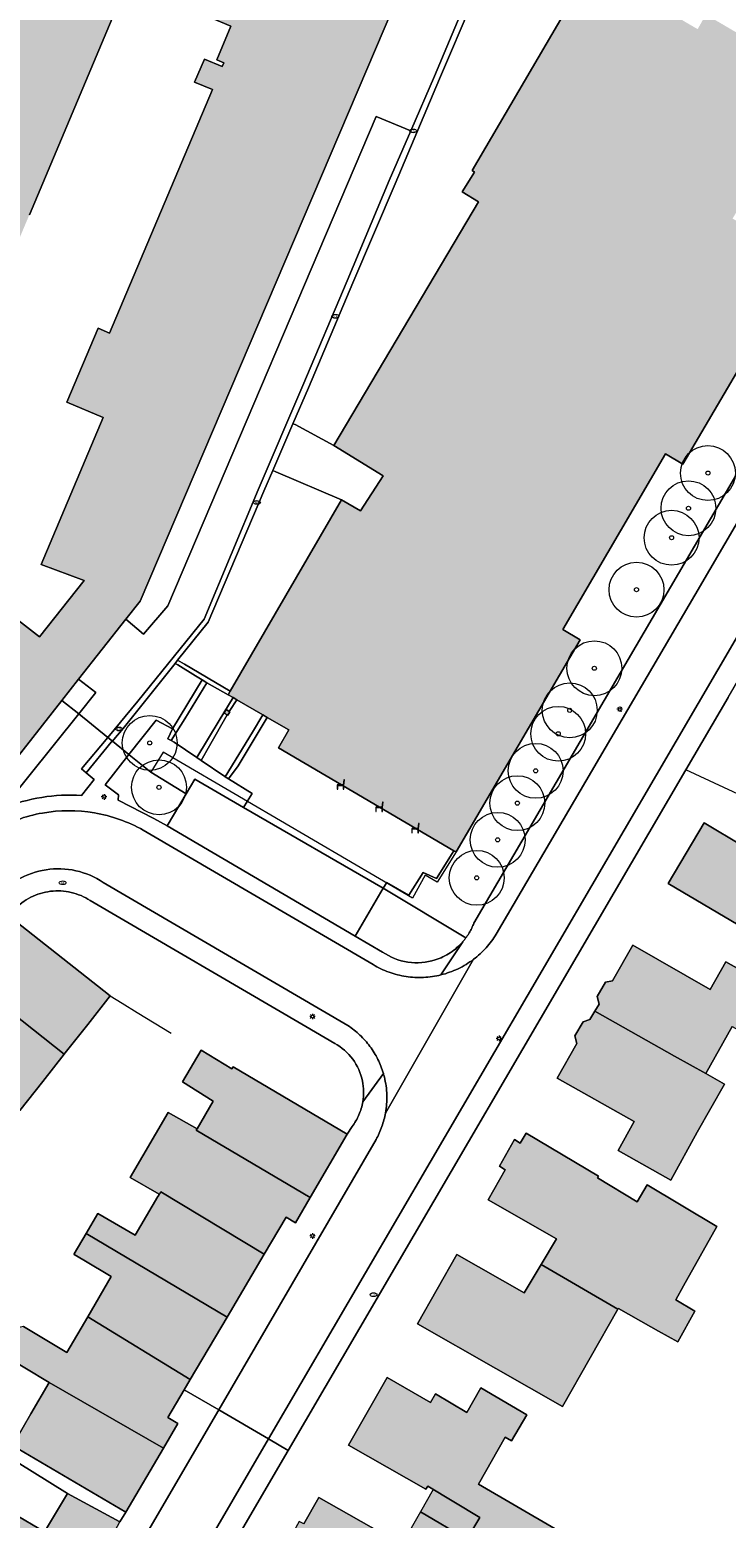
# Model space of a CAD drawing. Header units: metres. Extents: x 187482 to 189800, y 333582 to 335019.
# Tile 62 of 256: x 188172 to 188236, y 333932 to 334068. Entities that reach past the tile are written whole.
import ezdxf
from ezdxf.enums import TextEntityAlignment as Align

# ---------------------------------------------------------------- set-up
doc = ezdxf.new("R2010")
doc.units = ezdxf.units.M
doc.layers.get('0').update_dxf_attribs({"color": 252, "lineweight": 18})
for name, color, linetype, lineweight in [('B-WE-GR-BEPLANTING_CULTUUR_HEESTERS-GV', 252, 'Continuous', 18), ('B-WE-GR-BOOM-S', 252, 'Continuous', 18), ('B-WE-GR-HAAG-G', 252, 'GR-HAAG1-SO', 18), ('B-WE-IE-MEUBILAIR-S', 252, 'Continuous', 18), ('B-WE-IE-MEUBILAIR_WEGMEUBILAIR-S', 252, 'Continuous', 18), ('B-WE-IE-TERREINAFSCHEIDING_KUNSTMATIG_HEKWERK-G', 252, 'IE-TERREINAFSCHEIDING_KUNSTMATIG-SO', 18), ('B-WE-IE-TERREINAFSCHEIDING_KUNSTMATIG_MUUR-G', 252, 'IE-TERREINAFSCHEIDING_KUNSTMATIG-SO', 18), ('B-WE-OG-BEBOUWING-GV', 252, 'Continuous', 18), ('B-WE-OG-BEBOUWING_LUIFEL-GV', 252, 'Continuous', 18), ('B-WE-OG-TERREIN_ERF-GV', 252, 'Continuous', 18), ('B-WE-VH-GESLOTENVERHARDING_ASFALT-GV', 252, 'Continuous', 18), ('B-WE-VH-OPENVERHARDING_BETONSTRAATSTEEN-GV', 252, 'Continuous', 18), ('B-WE-VH-OPENVERHARDING_TEGEL-GV', 252, 'Continuous', 18)]:
    doc.layers.add(name, color=color, linetype=linetype, lineweight=lineweight)
doc.layers.add('B-WE-OG-BEBOUWING-V', color=7, linetype='Continuous', lineweight=18, true_color=0xf0f0f0)
doc.styles.add('NLCS-ISO', font='NLCS-ISO.ttf')
doc.linetypes.add('GR-HAAG1-SO', pattern='A,6,[176,NLCS.SHX,S=0.125,R=0,X=0,Y=0],-2', length=8)
doc.linetypes.add('IE-TERREINAFSCHEIDING_KUNSTMATIG-SO', pattern='A,4,[82,NLCS.SHX,S=0.75,R=90,X=0,Y=0],4,-2', length=10)

# ---------------------------------------------------------------- blocks, each defined once
blk = doc.blocks.new('SIE-MEUBILAIR_PAAL_LICHTMAST-SO')
for points in [[(-0.62, 0), (-1, 0)], [(-0.71, 0.71), (-0.44, 0.44)], [(0, 1), (0, 0.62)], [(0.44, 0.44), (0.71, 0.71)], [(1, 0), (0.62, 0)], [(-0.71, -0.71), (-0.44, -0.44)], [(0, -0.62), (0, -1)], [(0.44, -0.44), (0.71, -0.71)]]:
    blk.add_lwpolyline(points)
blk.add_circle((0, 0), 0.5)
blk = doc.blocks.new('SIE-MEUBILAIR_PUT_BRANDKRAAN-SO')
blk.add_ellipse((0, 0), major_axis=(1.25, 0), ratio=0.54)
at = {"style": 'NLCS-ISO'}
blk.add_text('bk', height=0.75, dxfattribs=at).set_placement((0.03, 0), align=Align.MIDDLE_CENTER)
blk = doc.blocks.new('SIE-MEUBILAIR_PUT_KOLK-SO')
blk.add_ellipse((0, 0), major_axis=(1.25, 0), ratio=0.54)
at = {"style": 'NLCS-ISO'}
blk.add_text('klk', height=0.75, dxfattribs=at).set_placement((0.03, 0), align=Align.MIDDLE_CENTER)
blk = doc.blocks.new('SIE-WEG_ZITBANK-SO')
at = {"color": 0, "linetype": 'ByBlock', "lineweight": 18}
blk.add_lwpolyline([(-0.91, -1.63), (-0.91, -0.2), (1.09, -0.2), (1.09, -1.63), (1.29, -1.63), (1.29, -0.21), (1.54, 1.78), (1.33, 1.78), (1.11, 0), (-1.11, 0), (-1.11, -1.63)], close=True, dxfattribs=at)
blk = doc.blocks.new('SGR-BOOM_GBKN-SO')
at = {"color": 0, "linetype": 'ByBlock', "lineweight": 18}
for radius in [2, 0.15]:
    blk.add_circle((0, 0), radius, dxfattribs=at)

msp = doc.modelspace()

# ---------------------------------------------------------------- hatches: boundary and pattern name
at = {"layer": 'B-WE-OG-BEBOUWING-V'}
h = msp.add_hatch(color=256, dxfattribs=at)
h.dxf.hatch_style = 1
h.paths.add_polyline_path([(188141.615, 334003.567), (188139.528, 334005.074), (188138.075, 334003.062), (188140.162, 334001.555)], flags=16)
h.paths.add_polyline_path([(188167.737, 333997.371), (188175.16, 334006.795), (188176.679, 334008.723), (188180.989, 334014.195), (188182.292, 334015.849), (188209.537, 334079.775), (188209.222, 334079.912), (188201.118, 334083.428), (188200.694, 334082.352), (188188.377, 334087.663), (188188.109, 334087.78), (188178.465, 334092.005), (188178.192, 334092.68), (188177.936, 334093.316), (188174.696, 334091.991), (188174.677, 334092.183), (188174.121, 334091.961), (188174.241, 334091.702), (188172.596, 334091.039), (188172.461, 334091.292), (188171.898, 334091.052), (188171.978, 334090.872), (188168.774, 334089.589), (188168.796, 334089.481), (188169.034, 334088.974), (188169.347, 334088.308), (188159.929, 334065.772), (188153.915, 334068.402), (188135.452, 334041.706), (188135.627, 334041.575), (188149.928, 334030.849), (188161.435, 334047.58), (188169.332, 334044.252), (188172.198, 334051.052), (188180.237, 334070.081), (188183.229, 334071.332), (188190.571, 334068.224), (188189.275, 334065.162), (188189.913, 334064.892), (188189.767, 334064.548), (188188.143, 334065.235), (188187.253, 334063.133), (188188.879, 334062.445), (188179.505, 334040.27), (188178.464, 334040.709), (188175.618, 334033.977), (188178.927, 334032.584), (188173.26, 334019.175), (188177.178, 334017.732), (188173.111, 334012.58), (188170.111, 334014.924), (188162.608, 334020.787), (188163.098, 334021.41), (188160.568, 334023.38), (188157.081, 334026.096), (188153.859, 334021.759), (188147.926, 334012.889), (188155.635, 334006.851), (188159.081, 334004.152)], flags=17)
h.paths.add_polyline_path([(188190.417, 334005.793), (188190.138, 334005.953), (188189.953, 334005.628), (188190.231, 334005.469), (188190.275, 334005.443), (188190.46, 334005.768)], flags=16)
h = msp.add_hatch(color=256, dxfattribs=at)
h.dxf.hatch_style = 1
h.paths.add_polyline_path([(188190.417, 334005.793), (188190.138, 334005.953), (188189.953, 334005.628), (188190.231, 334005.469), (188190.275, 334005.443), (188190.46, 334005.768)], flags=16)
h.paths.add_polyline_path([(188239.694, 334055.391), (188240.224, 334056.385), (188242.171, 334059.71), (188242.296, 334059.924), (188244.12, 334063.039), (188244.214, 334063.2), (188244.01, 334063.32), (188233.854, 334069.285), (188233.101, 334067.954), (188223.412, 334073.619), (188222.832, 334072.628), (188212.55, 334055.062), (188212.762, 334054.936), (188211.647, 334053.129), (188213.134, 334052.212), (188199.953, 334030.029), (188204.427, 334027.269), (188202.372, 334024.076), (188200.643, 334025.082), (188190.49, 334007.637), (188190.302, 334007.314), (188190.762, 334007.047), (188191.094, 334006.854), (188193.458, 334005.48), (188193.863, 334005.245), (188195.833, 334004.1), (188194.897, 334002.473), (188210.893, 333993.105), (188211.088, 333992.991), (188222.397, 334012.318), (188220.8, 334013.252), (188230.171, 334029.262), (188231.766, 334028.326), (188240.707, 334043.559), (188242.684, 334046.927), (188242.262, 334047.176), (188242.207, 334047.208), (188242.059, 334047.296), (188236.288, 334050.7), (188237.199, 334052.251), (188237.644, 334051.994)], flags=17)
h = msp.add_hatch(color=256, dxfattribs=at)
h.dxf.hatch_style = 1
h.paths.add_polyline_path([(188237.257, 333993.524), (188233.698, 333995.639), (188230.421, 333990.126), (188237.455, 333985.945), (188239.437, 333989.335), (188242.982, 333987.302), (188244.632, 333990.189), (188237.717, 333994.298)], flags=17)
h = msp.add_hatch(color=256, dxfattribs=at)
h.dxf.hatch_style = 1
h.paths.add_polyline_path([(188170.356, 333987.148), (188170.087, 333987.36), (188165.91, 333982.049), (188175.38, 333974.567), (188175.469, 333974.679), (188177.508, 333977.266), (188179.57, 333979.881)], flags=17)
h = msp.add_hatch(color=256, dxfattribs=at)
h.dxf.hatch_style = 1
h.paths.add_polyline_path([(188223.737, 333978.469), (188230.99, 333974.389), (188233.834, 333972.789), (188236.251, 333977.091), (188238.006, 333976.103), (188239.02, 333977.903), (188240.93, 333976.827), (188242.296, 333979.253), (188240.386, 333980.329), (188235.682, 333982.973), (188234.247, 333980.447), (188227.18, 333984.482), (188225.341, 333981.26), (188224.69, 333981.115), (188223.95, 333979.805), (188224.135, 333979.131)], flags=17)
h = msp.add_hatch(color=256, dxfattribs=at)
h.dxf.hatch_style = 1
h.paths.add_polyline_path([(188165.91, 333982.049), (188164.301, 333980.003), (188165.094, 333979.383), (188162.696, 333976.331), (188171.331, 333969.434), (188173.42, 333972.083), (188175.38, 333974.567)], flags=17)
h = msp.add_hatch(color=256, dxfattribs=at)
h.dxf.hatch_style = 1
h.paths.add_polyline_path([(188223.737, 333978.469), (188223.29, 333977.727), (188222.658, 333977.524), (188221.911, 333976.225), (188222.099, 333975.546), (188220.313, 333972.37), (188227.33, 333968.424), (188225.857, 333965.777), (188230.644, 333963.096), (188233.072, 333967.442), (188235.539, 333971.832), (188233.834, 333972.789), (188230.99, 333974.389)], flags=17)
h = msp.add_hatch(color=256, dxfattribs=at)
h.dxf.hatch_style = 1
h.paths.add_polyline_path([(188187.479, 333967.771), (188187.408, 333967.651), (188197.781, 333961.493), (188201.167, 333967.282), (188190.755, 333973.403), (188190.659, 333973.237), (188187.86, 333974.918), (188186.141, 333972.056), (188188.945, 333970.292)], flags=17)
h = msp.add_hatch(color=256, dxfattribs=at)
h.dxf.hatch_style = 1
h.paths.add_polyline_path([(188193.597, 333956.334), (188195.594, 333959.717), (188196.444, 333959.206), (188197.781, 333961.493), (188187.408, 333967.651), (188187.479, 333967.771), (188184.856, 333969.251), (188181.392, 333963.341), (188184.01, 333961.807), (188183.893, 333961.606), (188183.923, 333961.587), (188184.184, 333962.035)], flags=17)
h = msp.add_hatch(color=256, dxfattribs=at)
h.dxf.hatch_style = 1
h.paths.add_polyline_path([(188218.844, 333955.409), (188225.836, 333951.335), (188225.876, 333951.404), (188228.83, 333949.72), (188229.533, 333949.319), (188231.291, 333948.341), (188232.845, 333951.135), (188231.12, 333952.172), (188231.826, 333953.441), (188234.847, 333958.871), (188228.515, 333962.665), (188227.59, 333961.121), (188223.972, 333963.301), (188224.06, 333963.448), (188217.47, 333967.361), (188216.938, 333966.465), (188216.423, 333966.774), (188215.047, 333964.345), (188215.553, 333964.024), (188213.995, 333961.28), (188220.235, 333957.737)], flags=17)
h = msp.add_hatch(color=256, dxfattribs=at)
h.dxf.hatch_style = 1
h.paths.add_polyline_path([(188177.359, 333958.213), (188190.213, 333950.601), (188193.597, 333956.334), (188184.184, 333962.035), (188183.923, 333961.587), (188183.893, 333961.606), (188181.834, 333958.069), (188178.42, 333960.043)], flags=17)
h = msp.add_hatch(color=256, dxfattribs=at)
h.dxf.hatch_style = 1
h.paths.add_polyline_path([(188177.511, 333950.637), (188186.859, 333944.92), (188190.213, 333950.601), (188177.359, 333958.213), (188176.283, 333956.357), (188176.265, 333956.326), (188177.171, 333955.789), (188179.652, 333954.318)], flags=17)
h = msp.add_hatch(color=256, dxfattribs=at)
h.dxf.hatch_style = 1
h.paths.add_polyline_path([(188225.836, 333951.335), (188218.844, 333955.409), (188217.287, 333952.804), (188211.167, 333956.296), (188207.58, 333950.009), (188214.717, 333945.937), (188220.782, 333942.476)], flags=17)
h = msp.add_hatch(color=256, dxfattribs=at)
h.dxf.hatch_style = 1
h.paths.add_polyline_path([(188186.859, 333944.92), (188177.511, 333950.637), (188175.615, 333947.388), (188171.665, 333949.741), (188170.846, 333949.58), (188170.029, 333948.117), (188169.578, 333947.311), (188174.009, 333944.637), (188184.406, 333938.678), (188185.717, 333940.918), (188184.817, 333941.46), (188186.313, 333943.995)], flags=17)
h = msp.add_hatch(color=256, dxfattribs=at)
h.dxf.hatch_style = 1
h.paths.add_polyline_path([(188212.074, 333930.382), (188221.16, 333925.045), (188223.614, 333929.279), (188213.119, 333935.382), (188215.545, 333939.674), (188216.145, 333939.322), (188217.539, 333941.697), (188213.339, 333944.163), (188212.056, 333941.93), (188209.213, 333943.606), (188208.748, 333942.817), (188204.808, 333945.095), (188201.292, 333938.94), (188208.327, 333934.922), (188208.498, 333935.21), (188213.241, 333932.358)], flags=17)
h.paths.add_polyline_path([(188212.074, 333930.382), (188207.843, 333932.867), (188206.156, 333929.883), (188210.369, 333927.493)], flags=16)
h.paths.add_polyline_path([(188208.997, 333934.91), (188207.843, 333932.867), (188212.074, 333930.382), (188213.241, 333932.358)], flags=16)
h = msp.add_hatch(color=256, dxfattribs=at)
h.dxf.hatch_style = 1
h.paths.add_polyline_path([(188184.406, 333938.678), (188174.009, 333944.637), (188172.34, 333941.779), (188170.924, 333939.354), (188170.712, 333938.989), (188170.659, 333938.899), (188180.994, 333932.849)], flags=17)
h = msp.add_hatch(color=256, dxfattribs=at)
h.dxf.hatch_style = 1
h.paths.add_polyline_path([(188180.429, 333931.957), (188175.671, 333934.528), (188173.585, 333931.03), (188170.694, 333932.754), (188169.25, 333930.283), (188164.546, 333922.123), (188170.239, 333918.829), (188174.511, 333926.231), (188176.693, 333925.042)], flags=17)
h = msp.add_hatch(color=256, dxfattribs=at)
h.dxf.hatch_style = 1
h.paths.add_polyline_path([(188212.074, 333930.382), (188210.369, 333927.493), (188205.16, 333930.448), (188198.583, 333934.165), (188197.222, 333931.757), (188196.798, 333931.978), (188195.507, 333929.686), (188195.894, 333929.436), (188195.275, 333928.372), (188202.857, 333923.816), (188202.992, 333924.034), (188206.244, 333922.185), (188208.553, 333926.142), (188218.489, 333920.436), (188221.16, 333925.045)], flags=17)
h.paths.add_polyline_path([(188212.074, 333930.382), (188207.843, 333932.867), (188206.156, 333929.883), (188210.369, 333927.493)], flags=16)
h.paths.add_polyline_path([(188208.997, 333934.91), (188207.843, 333932.867), (188212.074, 333930.382), (188213.241, 333932.358)], flags=16)

# ---------------------------------------------------------------- linework, layer by layer
at = {"layer": 'B-WE-GR-BEPLANTING_CULTUUR_HEESTERS-GV', "flags": 128}
for points in [[(188247.604, 334046.115), (188247.136, 334046.383), (188247.222, 334046.578), (188246.548, 334046.971), (188246.176, 334047.189), (188244.597, 334048.116), (188241.668, 334043.009), (188240.707, 334043.559), (188231.766, 334028.326), (188230.171, 334029.262), (188220.8, 334013.252), (188222.397, 334012.318), (188211.088, 333992.991), (188210.893, 333993.105), (188209.301, 333990.571), (188208.09, 333991.115), (188206.773, 333989.045), (188204.775, 333990.193), (188204.437, 333989.678), (188211.985, 333985.167)], [(188212.702, 333986.503), (188247.604, 334046.115)], [(188211.701, 333984.81), (188211.738, 333984.853), (188211.775, 333984.897), (188211.811, 333984.941), (188211.846, 333984.986), (188211.882, 333985.031), (188211.917, 333985.076), (188211.951, 333985.121), (188211.985, 333985.167), (188204.437, 333989.678), (188201.892, 333985.323), (188204.373, 333983.869)]]:
    msp.add_lwpolyline(points, dxfattribs=at)
for points in [[(188181.282, 334001.849), (188183.278, 334000.245), (188186.473, 333998.279), (188187.274, 333999.63), (188191.724, 333997.049), (188192.048, 333997.579), (188192.499, 333998.32), (188190.352, 333999.646), (188190.034, 333999.843), (188190.006, 333999.86), (188187.858, 334001.315), (188187.448, 334001.594), (188185.402, 334002.98), (188185.111, 334003.132), (188184.826, 334003.281), (188185.24, 334004.202), (188183.762, 334005.006), (188181.263, 334001.864)], [(188184.744, 333995.36), (188186.473, 333998.279), (188183.278, 334000.245), (188181.282, 334001.849), (188181.263, 334001.864), (188179.101, 333999.096), (188180.317, 333998.198), (188180.275, 333997.711), (188183.526, 333996.046)]]:
    msp.add_lwpolyline(points, close=True, dxfattribs=at)
at = {"layer": 'B-WE-GR-BEPLANTING_CULTUUR_HEESTERS-GV'}
for points in [[(188212.136, 333985.386, 0.0135293), (188212.277, 333985.612)], [(188212.277, 333985.612, 0.0217772), (188212.51, 333986.048)], [(188212.51, 333986.048, 0.0225923), (188212.702, 333986.503)], [(188210.556, 333983.806, 0.0693718), (188211.701, 333984.81)], [(188211.985, 333985.167, 0.0114187), (188212.136, 333985.386)], [(188204.373, 333983.869, 0.1142528), (188206.694, 333982.954)], [(188206.694, 333982.954, 0.1138102), (188209.181, 333983.151)], [(188209.181, 333983.151, 0.069019), (188210.556, 333983.806)]]:
    msp.add_lwpolyline(points, format="xyb", dxfattribs=at)
at = {"layer": 'B-WE-GR-HAAG-G', "ltscale": 0.2, "flags": 128}
for points in [[(188200.023, 333975.545), (188197.406, 333977.078)], [(188201.167, 333967.282), (188201.6, 333967.967)]]:
    msp.add_lwpolyline(points, dxfattribs=at)
at = {"layer": 'B-WE-GR-HAAG-G', "ltscale": 0.2}
for points in [[(188201.66, 333974.107, 0.1076335), (188200.023, 333975.545)], [(188202.548, 333972.117, 0.1076324), (188201.66, 333974.107)], [(188202.654, 333971.174, 0.046666), (188202.548, 333972.117)], [(188202.584, 333970.229, 0.0465406), (188202.654, 333971.174)], [(188202.231, 333969.038, 0.0289992), (188202.444, 333969.622)], [(188202.444, 333969.622, 0.0299602), (188202.584, 333970.229)], [(188201.6, 333967.967, 0.0302974), (188201.948, 333968.483)], [(188201.948, 333968.483, 0.0308724), (188202.231, 333969.038)]]:
    msp.add_lwpolyline(points, format="xyb", dxfattribs=at)
at = {"layer": 'B-WE-IE-TERREINAFSCHEIDING_KUNSTMATIG_HEKWERK-G', "ltscale": 0.2, "flags": 128}
for points in [[(188211.088, 333992.991), (188209.374, 333990.227), (188208.281, 333990.872), (188207.105, 333988.777), (188192.077, 333997.57), (188184.395, 334002.065), (188183.278, 334000.245), (188181.282, 334001.849), (188175.16, 334006.795)], [(188286.733, 333974.849), (188274.831, 333980.589), (188232.028, 334000.482)]]:
    msp.add_lwpolyline(points, dxfattribs=at)
at = {"layer": 'B-WE-IE-TERREINAFSCHEIDING_KUNSTMATIG_MUUR-G', "ltscale": 0.2, "flags": 128}
msp.add_lwpolyline([(188190.138, 334005.953), (188189.953, 334005.628), (188190.275, 334005.443), (188190.46, 334005.768)], close=True, dxfattribs=at)
msp.add_lwpolyline([(188179.57, 333979.881), (188180.64, 333979.221), (188182.032, 333978.363), (188185.11, 333976.466)], dxfattribs=at)
at = {"layer": 'B-WE-OG-BEBOUWING-GV', "flags": 128}
for points in [[(188167.737, 333997.371), (188175.16, 334006.795), (188176.679, 334008.723), (188180.989, 334014.195), (188182.292, 334015.849), (188209.537, 334079.775), (188209.222, 334079.912), (188201.118, 334083.428), (188200.694, 334082.352), (188188.377, 334087.663), (188188.109, 334087.78), (188178.465, 334092.005), (188178.192, 334092.68), (188177.936, 334093.316), (188174.696, 334091.991), (188174.677, 334092.183), (188174.121, 334091.961), (188174.241, 334091.702), (188172.596, 334091.039), (188172.461, 334091.292), (188171.898, 334091.052)], [(188222.832, 334072.628), (188212.55, 334055.062), (188212.762, 334054.936), (188211.647, 334053.129), (188213.134, 334052.212), (188199.953, 334030.029), (188204.427, 334027.269), (188202.372, 334024.076), (188200.643, 334025.082), (188190.49, 334007.637), (188190.302, 334007.314), (188190.762, 334007.047), (188191.094, 334006.854), (188193.458, 334005.48), (188193.863, 334005.245), (188195.833, 334004.1), (188194.897, 334002.473), (188210.893, 333993.105), (188211.088, 333992.991), (188222.397, 334012.318), (188220.8, 334013.252), (188230.171, 334029.262), (188231.766, 334028.326), (188240.707, 334043.559)], [(188172.198, 334051.052), (188180.237, 334070.081), (188183.229, 334071.332), (188190.571, 334068.224), (188189.275, 334065.162), (188189.913, 334064.892), (188189.767, 334064.548), (188188.143, 334065.235), (188187.253, 334063.133), (188188.879, 334062.445), (188179.505, 334040.27), (188178.464, 334040.709), (188175.618, 334033.977), (188178.927, 334032.584), (188173.26, 334019.175), (188177.178, 334017.732), (188173.111, 334012.58), (188170.111, 334014.924)]]:
    msp.add_lwpolyline(points, dxfattribs=at)
for points in [[(188190.417, 334005.793), (188190.138, 334005.953), (188189.953, 334005.628), (188190.231, 334005.469), (188190.275, 334005.443), (188190.46, 334005.768)], [(188237.257, 333993.524), (188233.698, 333995.639), (188230.421, 333990.126), (188237.455, 333985.945), (188239.437, 333989.335), (188242.982, 333987.302), (188244.632, 333990.189), (188237.717, 333994.298)], [(188170.356, 333987.148), (188170.087, 333987.36), (188165.91, 333982.049), (188175.38, 333974.567), (188175.469, 333974.679), (188177.508, 333977.266), (188179.57, 333979.881)], [(188223.737, 333978.469), (188230.99, 333974.389), (188233.834, 333972.789), (188236.251, 333977.091), (188238.006, 333976.103), (188239.02, 333977.903), (188240.93, 333976.827), (188242.296, 333979.253), (188240.386, 333980.329), (188235.682, 333982.973), (188234.247, 333980.447), (188227.18, 333984.482), (188225.341, 333981.26), (188224.69, 333981.115), (188223.95, 333979.805), (188224.135, 333979.131)], [(188165.91, 333982.049), (188164.301, 333980.003), (188165.094, 333979.383), (188162.696, 333976.331), (188171.331, 333969.434), (188173.42, 333972.083), (188175.38, 333974.567)], [(188223.737, 333978.469), (188223.29, 333977.727), (188222.658, 333977.524), (188221.911, 333976.225), (188222.099, 333975.546), (188220.313, 333972.37), (188227.33, 333968.424), (188225.857, 333965.777), (188230.644, 333963.096), (188233.072, 333967.442), (188235.539, 333971.832), (188233.834, 333972.789), (188230.99, 333974.389)], [(188187.479, 333967.771), (188187.408, 333967.651), (188197.781, 333961.493), (188201.167, 333967.282), (188190.755, 333973.403), (188190.659, 333973.237), (188187.86, 333974.918), (188186.141, 333972.056), (188188.945, 333970.292)], [(188193.597, 333956.334), (188195.594, 333959.717), (188196.444, 333959.206), (188197.781, 333961.493), (188187.408, 333967.651), (188187.479, 333967.771), (188184.856, 333969.251), (188181.392, 333963.341), (188184.01, 333961.807), (188183.893, 333961.606), (188183.923, 333961.587), (188184.184, 333962.035)], [(188218.844, 333955.409), (188225.836, 333951.335), (188225.876, 333951.404), (188228.83, 333949.72), (188229.533, 333949.319), (188231.291, 333948.341), (188232.845, 333951.135), (188231.12, 333952.172), (188231.826, 333953.441), (188234.847, 333958.871), (188228.515, 333962.665), (188227.59, 333961.121), (188223.972, 333963.301), (188224.06, 333963.448), (188217.47, 333967.361), (188216.938, 333966.465), (188216.423, 333966.774), (188215.047, 333964.345), (188215.553, 333964.024), (188213.995, 333961.28), (188220.235, 333957.737)], [(188177.359, 333958.213), (188190.213, 333950.601), (188193.597, 333956.334), (188184.184, 333962.035), (188183.923, 333961.587), (188183.893, 333961.606), (188181.834, 333958.069), (188178.42, 333960.043)], [(188177.511, 333950.637), (188186.859, 333944.92), (188190.213, 333950.601), (188177.359, 333958.213), (188176.283, 333956.357), (188176.265, 333956.326), (188177.171, 333955.789), (188179.652, 333954.318)], [(188225.836, 333951.335), (188218.844, 333955.409), (188217.287, 333952.804), (188211.167, 333956.296), (188207.58, 333950.009), (188214.717, 333945.937), (188220.782, 333942.476)], [(188186.859, 333944.92), (188177.511, 333950.637), (188175.615, 333947.388), (188171.665, 333949.741), (188170.846, 333949.58), (188170.029, 333948.117), (188169.578, 333947.311), (188174.009, 333944.637), (188184.406, 333938.678), (188185.717, 333940.918), (188184.817, 333941.46), (188186.313, 333943.995)], [(188212.074, 333930.382), (188221.16, 333925.045), (188223.614, 333929.279), (188213.119, 333935.382), (188215.545, 333939.674), (188216.145, 333939.322), (188217.539, 333941.697), (188213.339, 333944.163), (188212.056, 333941.93), (188209.213, 333943.606), (188208.748, 333942.817), (188204.808, 333945.095), (188201.292, 333938.94), (188208.327, 333934.922), (188208.498, 333935.21), (188213.241, 333932.358)], [(188184.406, 333938.678), (188174.009, 333944.637), (188172.34, 333941.779), (188170.924, 333939.354), (188170.712, 333938.989), (188170.659, 333938.899), (188180.994, 333932.849)], [(188180.429, 333931.957), (188175.671, 333934.528), (188173.585, 333931.03), (188170.694, 333932.754), (188169.25, 333930.283), (188164.546, 333922.123), (188170.239, 333918.829), (188174.511, 333926.231), (188176.693, 333925.042)], [(188212.074, 333930.382), (188210.369, 333927.493), (188205.16, 333930.448), (188198.583, 333934.165), (188197.222, 333931.757), (188196.798, 333931.978), (188195.507, 333929.686), (188195.894, 333929.436), (188195.275, 333928.372), (188202.857, 333923.816), (188202.992, 333924.034), (188206.244, 333922.185), (188208.553, 333926.142), (188218.489, 333920.436), (188221.16, 333925.045)]]:
    msp.add_lwpolyline(points, close=True, dxfattribs=at)
at = {"layer": 'B-WE-OG-BEBOUWING_LUIFEL-GV', "flags": 128}
for points in [[(188208.997, 333934.91), (188207.843, 333932.867), (188212.074, 333930.382), (188213.241, 333932.358)], [(188212.074, 333930.382), (188207.843, 333932.867), (188206.156, 333929.883), (188210.369, 333927.493)]]:
    msp.add_lwpolyline(points, close=True, dxfattribs=at)
at = {"layer": 'B-WE-OG-TERREIN_ERF-GV', "flags": 128}
for points in [[(188170.111, 334014.924), (188173.111, 334012.58), (188177.178, 334017.732), (188173.26, 334019.175), (188178.927, 334032.584), (188175.618, 334033.977), (188178.464, 334040.709), (188179.505, 334040.27), (188188.879, 334062.445), (188187.253, 334063.133), (188188.143, 334065.235), (188189.767, 334064.548), (188189.913, 334064.892), (188189.275, 334065.162), (188190.571, 334068.224), (188183.229, 334071.332), (188180.237, 334070.081), (188172.198, 334051.052)], [(188235.876, 334007.066), (188232.028, 334000.482), (188195.783, 333938.46), (188185.812, 333921.397)], [(188200.023, 333975.545), (188197.406, 333977.078), (188177.736, 333988.563)], [(188170.356, 333987.148), (188179.57, 333979.881), (188177.508, 333977.266), (188175.469, 333974.679), (188175.38, 333974.567), (188173.42, 333972.083), (188171.331, 333969.434)], [(188236.251, 333977.091), (188233.834, 333972.789), (188235.539, 333971.832), (188233.072, 333967.442), (188230.644, 333963.096), (188225.857, 333965.777), (188227.33, 333968.424), (188220.313, 333972.37), (188222.099, 333975.546), (188221.911, 333976.225), (188222.658, 333977.524), (188223.29, 333977.727), (188223.737, 333978.469), (188224.135, 333979.131), (188223.95, 333979.805), (188224.69, 333981.115), (188225.341, 333981.26), (188227.18, 333984.482), (188234.247, 333980.447), (188235.682, 333982.973), (188240.386, 333980.329)], [(188171.665, 333949.741), (188175.615, 333947.388), (188177.511, 333950.637), (188179.652, 333954.318), (188177.171, 333955.789), (188176.265, 333956.326), (188176.283, 333956.357), (188177.359, 333958.213), (188178.42, 333960.043), (188181.834, 333958.069), (188183.893, 333961.606), (188184.01, 333961.807), (188181.392, 333963.341), (188184.856, 333969.251), (188187.479, 333967.771), (188188.945, 333970.292), (188186.141, 333972.056), (188187.86, 333974.918), (188190.659, 333973.237), (188190.755, 333973.403), (188201.167, 333967.282), (188201.6, 333967.967)], [(188170.924, 333939.354), (188172.34, 333941.779), (188174.009, 333944.637), (188169.578, 333947.311)], [(188212.074, 333930.382), (188213.241, 333932.358), (188208.498, 333935.21), (188208.327, 333934.922), (188201.292, 333938.94), (188204.808, 333945.095), (188208.748, 333942.817), (188209.213, 333943.606), (188212.056, 333941.93), (188213.339, 333944.163), (188217.539, 333941.697), (188216.145, 333939.322), (188215.545, 333939.674), (188213.119, 333935.382), (188223.614, 333929.279)], [(188197.222, 333931.757), (188198.583, 333934.165), (188205.16, 333930.448)]]:
    msp.add_lwpolyline(points, dxfattribs=at)
for points in [[(188244.632, 333990.189), (188242.982, 333987.302), (188239.437, 333989.335), (188237.455, 333985.945), (188230.421, 333990.126), (188233.698, 333995.639), (188237.257, 333993.524), (188237.717, 333994.298)], [(188220.782, 333942.476), (188214.717, 333945.937), (188207.58, 333950.009), (188211.167, 333956.296), (188217.287, 333952.804), (188218.844, 333955.409), (188220.235, 333957.737), (188213.995, 333961.28), (188215.553, 333964.024), (188215.047, 333964.345), (188216.423, 333966.774), (188216.938, 333966.465), (188217.47, 333967.361), (188224.06, 333963.448), (188223.972, 333963.301), (188227.59, 333961.121), (188228.515, 333962.665), (188234.847, 333958.871), (188231.826, 333953.441), (188231.12, 333952.172), (188232.845, 333951.135), (188231.291, 333948.341), (188229.533, 333949.319), (188228.83, 333949.72), (188225.876, 333951.404), (188225.836, 333951.335)], [(188180.429, 333931.957), (188180.994, 333932.849), (188170.659, 333938.899), (188170.712, 333938.989), (188166.727, 333941.484), (188163.848, 333943.286), (188165.533, 333945.613), (188167.477, 333948.299), (188166.54, 333948.923), (188163.648, 333944.78), (188162.377, 333944.077), (188157.603, 333946.959), (188156.858, 333945.811), (188157.085, 333945.683), (188159.456, 333944.345), (188165.331, 333940.89), (188167.443, 333939.606), (188169.428, 333938.399), (188175.671, 333934.528)], [(188175.671, 333934.528), (188169.428, 333938.399), (188167.302, 333934.709), (188165.884, 333932.248), (188169.25, 333930.283), (188170.694, 333932.754), (188173.585, 333931.03)]]:
    msp.add_lwpolyline(points, close=True, dxfattribs=at)
at = {"layer": 'B-WE-OG-TERREIN_ERF-GV'}
for points in [[(188172.324, 333988.854, 0.0876727), (188170.819, 333987.724)], [(188174.125, 333989.401, 0.0870682), (188172.324, 333988.854)], [(188176.004, 333989.3, 0.0878164), (188174.125, 333989.401)], [(188177.736, 333988.563, 0.0871297), (188176.004, 333989.3)], [(188201.66, 333974.107, 0.1076335), (188200.023, 333975.545)], [(188202.548, 333972.117, 0.1076324), (188201.66, 333974.107)], [(188202.654, 333971.174, 0.046666), (188202.548, 333972.117)], [(188202.584, 333970.229, 0.0465406), (188202.654, 333971.174)], [(188202.231, 333969.038, 0.0289992), (188202.444, 333969.622)], [(188202.444, 333969.622, 0.0299602), (188202.584, 333970.229)], [(188201.6, 333967.967, 0.0302974), (188201.948, 333968.483)], [(188201.948, 333968.483, 0.0308724), (188202.231, 333969.038)]]:
    msp.add_lwpolyline(points, format="xyb", dxfattribs=at)
at = {"layer": 'B-WE-VH-GESLOTENVERHARDING_ASFALT-GV', "flags": 128}
for points in [[(188262.03, 334055.908), (188257.438, 334058.483), (188232.84, 334016.381), (188214.737, 333985.502)], [(188203.796, 333966.789), (188189.45, 333942.161), (188194.001, 333939.502), (188229.342, 334000), (188249.931, 334035.214), (188262.03, 334055.908)], [(188203.527, 333982.721), (188182.569, 333994.971)], [(188178.93, 333990.204), (188201.231, 333977.17)], [(188204.652, 333969.2), (188212.673, 333983.205)], [(188212.673, 333983.205), (188204.652, 333969.2)], [(188204.461, 333972.8), (188204.484, 333972.72), (188204.506, 333972.641), (188204.527, 333972.562), (188204.547, 333972.482)], [(188146.484, 333843.075), (188179.688, 333913.986), (188181.918, 333918.495), (188184.313, 333922.919), (188194.001, 333939.502), (188189.45, 333942.161), (188174.196, 333915.975)]]:
    msp.add_lwpolyline(points, dxfattribs=at)
at = {"layer": 'B-WE-VH-GESLOTENVERHARDING_ASFALT-GV'}
for points in [[(188173.391, 333996.535, 0.0860318), (188168.948, 333994.927)], [(188178.116, 333996.55, 0.0861374), (188173.391, 333996.535)], [(188182.569, 333994.971, 0.0864927), (188178.116, 333996.55)], [(188171.148, 333990.465, -0.0939533), (188173.713, 333991.37)], [(188173.713, 333991.37, -0.0930774), (188176.431, 333991.279)], [(188176.431, 333991.279, -0.0933491), (188178.93, 333990.204)], [(188213.815, 333984.255, -0.0218573), (188213.269, 333983.703)], [(188214.306, 333984.857, -0.0227313), (188213.815, 333984.255)], [(188214.737, 333985.502, -0.0239554), (188214.306, 333984.857)], [(188212.673, 333983.205, -0.0244993), (188211.99, 333982.74)], [(188213.269, 333983.703, -0.0237393), (188212.673, 333983.205)], [(188204.973, 333982.032, -0.0491465), (188203.527, 333982.721)], [(188206.525, 333981.639, -0.0484794), (188204.973, 333982.032)], [(188208.124, 333981.557, -0.0488125), (188206.525, 333981.639)], [(188209.708, 333981.788, -0.0499169), (188208.124, 333981.557)], [(188210.499, 333982.027, -0.024461), (188209.708, 333981.788)], [(188211.263, 333982.346, -0.0249002), (188210.499, 333982.027)], [(188211.99, 333982.74, -0.0243242), (188211.263, 333982.346)], [(188201.231, 333977.17, -0.0441939), (188202.317, 333976.31)], [(188202.317, 333976.31, -0.0439899), (188203.235, 333975.272)], [(188203.235, 333975.272, -0.0446815), (188203.958, 333974.09)], [(188203.958, 333974.09, -0.0441269), (188204.461, 333972.8)], [(188204.547, 333972.482, -0.0525772), (188204.773, 333970.846)], [(188204.773, 333970.846, -0.0528378), (188204.652, 333969.2)], [(188204.323, 333967.959, -0.0196504), (188204.083, 333967.363)], [(188204.513, 333968.573, -0.0196758), (188204.323, 333967.959)], [(188204.652, 333969.2, -0.0207734), (188204.513, 333968.573)], [(188204.083, 333967.363, -0.0222997), (188203.796, 333966.789)]]:
    msp.add_lwpolyline(points, format="xyb", dxfattribs=at)
at = {"layer": 'B-WE-VH-OPENVERHARDING_BETONSTRAATSTEEN-GV', "flags": 128}
for points in [[(188212.095, 334070.78), (188209.106, 334063.658), (188206.951, 334058.705), (188204.979, 334054.173), (188201.145, 334045.017), (188197.107, 334035.481), (188193.048, 334025.996), (188188.113, 334014.203), (188182.082, 334006.73), (188179.341, 334003.418), (188179.757, 334003.081), (188179.894, 334003.232), (188180.753, 334004.226), (188185.471, 334010.151), (188185.706, 334010.447), (188188.476, 334013.926), (188193.56, 334025.85), (188194.383, 334027.752), (188196.219, 334031.997), (188197.641, 334035.284), (188201.689, 334044.843), (188205.523, 334053.864), (188209.561, 334063.441), (188212.645, 334070.587)], [(188176.692, 334005.557), (188169.817, 333996.984)], [(188176.956, 333998.146), (188178.107, 333999.574), (188177.378, 334000.187), (188176.941, 334000.564), (188179.341, 334003.418), (188176.692, 334005.557)]]:
    msp.add_lwpolyline(points, dxfattribs=at)
for points in [[(188176.692, 334005.557), (188179.341, 334003.418), (188182.082, 334006.73), (188188.113, 334014.203), (188193.048, 334025.996), (188197.107, 334035.481), (188201.145, 334045.017), (188204.979, 334054.173), (188206.951, 334058.705), (188203.811, 334059.99), (188184.823, 334015.419), (188182.608, 334012.824), (188180.989, 334014.195), (188176.679, 334008.723), (188178.258, 334007.503)], [(188199.953, 334030.029), (188196.415, 334031.921), (188196.219, 334031.997), (188194.383, 334027.752), (188194.649, 334027.618), (188200.643, 334025.082), (188202.372, 334024.076), (188204.427, 334027.269)], [(188185.706, 334010.447), (188185.471, 334010.151), (188185.711, 334010.026), (188187.33, 334009.04), (188187.94, 334008.665), (188188.358, 334008.408), (188190.302, 334007.314), (188190.49, 334007.637), (188186.33, 334010.107)], [(188185.24, 334004.202), (188184.826, 334003.281), (188185.111, 334003.132), (188186.364, 334005.104), (188188.358, 334008.408), (188187.94, 334008.665)], [(188190.231, 334005.469), (188189.953, 334005.628), (188190.138, 334005.953), (188190.417, 334005.793), (188190.473, 334005.89), (188191.094, 334006.854), (188190.762, 334007.047), (188189.482, 334004.979), (188187.448, 334001.594), (188187.858, 334001.315), (188188.615, 334002.66)], [(188193.863, 334005.245), (188193.458, 334005.48), (188192.53, 334003.905), (188190.034, 333999.843), (188190.352, 333999.646), (188191.218, 334000.824)], [(188179.341, 334003.418), (188176.941, 334000.564), (188177.378, 334000.187), (188179.66, 334002.976), (188179.757, 334003.081)], [(188186.473, 333998.279), (188184.744, 333995.36), (188201.892, 333985.323), (188204.437, 333989.678), (188191.724, 333997.049), (188187.274, 333999.63)]]:
    msp.add_lwpolyline(points, close=True, dxfattribs=at)
at = {"layer": 'B-WE-VH-OPENVERHARDING_BETONSTRAATSTEEN-GV'}
msp.add_lwpolyline([(188169.817, 333996.984, -0.1113481), (188176.956, 333998.146)], format="xyb", dxfattribs=at)
at = {"layer": 'B-WE-VH-OPENVERHARDING_TEGEL-GV', "flags": 128}
for points in [[(188210.903, 334079.169), (188209.537, 334079.775), (188182.292, 334015.849), (188180.989, 334014.195), (188182.608, 334012.824), (188184.823, 334015.419), (188203.811, 334059.99), (188206.951, 334058.705), (188209.106, 334063.658), (188212.095, 334070.78), (188214.517, 334076.36), (188210.64, 334078.067), (188210.989, 334079.131)], [(188215.086, 334076.11), (188212.645, 334070.587), (188209.561, 334063.441), (188205.523, 334053.864), (188201.689, 334044.843), (188197.641, 334035.284), (188196.219, 334031.997), (188196.415, 334031.921), (188199.953, 334030.029), (188213.134, 334052.212), (188211.647, 334053.129), (188212.762, 334054.936), (188212.55, 334055.062), (188222.832, 334072.628), (188223.412, 334073.619), (188220.702, 334074.821), (188220.255, 334073.835)], [(188194.001, 333939.502), (188195.783, 333938.46), (188232.028, 334000.482), (188235.876, 334007.066), (188245.926, 334024.371), (188247.046, 334026.003), (188246.91, 334026.076), (188251.694, 334034.361), (188249.931, 334035.214), (188229.342, 334000)], [(188194.383, 334027.752), (188193.56, 334025.85), (188188.476, 334013.926), (188185.706, 334010.447), (188186.33, 334010.107), (188190.49, 334007.637), (188200.643, 334025.082), (188194.649, 334027.618)], [(188185.471, 334010.151), (188180.753, 334004.226), (188179.894, 334003.232), (188179.757, 334003.081), (188181.263, 334001.864), (188183.762, 334005.006), (188185.24, 334004.202), (188187.94, 334008.665), (188187.33, 334009.04), (188185.711, 334010.026)], [(188176.679, 334008.723), (188175.16, 334006.795), (188176.692, 334005.557), (188178.258, 334007.503)], [(188190.762, 334007.047), (188190.302, 334007.314), (188188.358, 334008.408), (188186.364, 334005.104), (188185.111, 334003.132), (188185.402, 334002.98), (188187.448, 334001.594), (188189.482, 334004.979)], [(188193.458, 334005.48), (188191.094, 334006.854), (188190.473, 334005.89), (188190.417, 334005.793), (188190.46, 334005.768), (188190.275, 334005.443), (188190.231, 334005.469), (188188.615, 334002.66), (188187.858, 334001.315), (188190.006, 333999.86), (188190.034, 333999.843), (188192.53, 334003.905)], [(188192.499, 333998.32), (188192.048, 333997.579), (188191.724, 333997.049), (188204.437, 333989.678), (188204.775, 333990.193), (188206.773, 333989.045), (188208.09, 333991.115), (188209.301, 333990.571), (188210.893, 333993.105), (188194.897, 334002.473), (188195.833, 334004.1), (188193.863, 334005.245), (188191.218, 334000.824), (188190.352, 333999.646)]]:
    msp.add_lwpolyline(points, close=True, dxfattribs=at)
for points in [[(188214.737, 333985.502), (188232.84, 334016.381), (188257.438, 334058.483), (188259.635, 334062.244), (188257.447, 334063.133), (188247.604, 334046.115), (188212.702, 333986.503)], [(188169.817, 333996.984), (188176.692, 334005.557), (188175.16, 334006.795), (188167.737, 333997.371), (188162.585, 333990.831), (188142.189, 333964.937), (188137.079, 333958.442), (188136.547, 333958.89)], [(188204.373, 333983.869), (188201.892, 333985.323), (188184.744, 333995.36), (188183.526, 333996.046), (188180.275, 333997.711), (188180.317, 333998.198), (188179.101, 333999.096), (188181.263, 334001.864), (188179.757, 334003.081), (188179.66, 334002.976), (188177.378, 334000.187), (188178.107, 333999.574), (188176.956, 333998.146)], [(188182.569, 333994.971), (188203.527, 333982.721)], [(188201.231, 333977.17), (188178.93, 333990.204)], [(188177.736, 333988.563), (188197.406, 333977.078), (188200.023, 333975.545)], [(188211.985, 333985.167), (188211.951, 333985.121), (188211.917, 333985.076), (188211.882, 333985.031), (188211.846, 333984.986), (188211.811, 333984.941), (188211.775, 333984.897), (188211.738, 333984.853), (188211.701, 333984.81), (188209.708, 333981.788)], [(188209.708, 333981.788), (188211.701, 333984.81)], [(188202.584, 333970.229), (188204.461, 333972.8)], [(188204.547, 333972.482), (188204.527, 333972.562), (188204.506, 333972.641), (188204.484, 333972.72), (188204.461, 333972.8), (188202.584, 333970.229)], [(188201.6, 333967.967), (188201.167, 333967.282), (188197.781, 333961.493), (188196.444, 333959.206), (188195.594, 333959.717), (188193.597, 333956.334), (188190.213, 333950.601), (188186.859, 333944.92), (188186.313, 333943.995), (188189.45, 333942.161), (188203.796, 333966.789)], [(188174.196, 333915.975), (188189.45, 333942.161), (188186.313, 333943.995), (188184.817, 333941.46), (188185.717, 333940.918), (188184.406, 333938.678), (188180.994, 333932.849), (188180.429, 333931.957)], [(188185.812, 333921.397), (188195.783, 333938.46), (188194.001, 333939.502), (188184.313, 333922.919)]]:
    msp.add_lwpolyline(points, dxfattribs=at)
at = {"layer": 'B-WE-VH-OPENVERHARDING_TEGEL-GV'}
for points in [[(188176.956, 333998.146, 0.1113481), (188169.817, 333996.984)], [(188168.948, 333994.927, -0.0860318), (188173.391, 333996.535)], [(188173.391, 333996.535, -0.0861374), (188178.116, 333996.55)], [(188178.116, 333996.55, -0.0864927), (188182.569, 333994.971)], [(188173.713, 333991.37, 0.0939533), (188171.148, 333990.465)], [(188176.431, 333991.279, 0.0930774), (188173.713, 333991.37)], [(188178.93, 333990.204, 0.0933491), (188176.431, 333991.279)], [(188170.819, 333987.724, -0.0876727), (188172.324, 333988.854)], [(188172.324, 333988.854, -0.0870682), (188174.125, 333989.401)], [(188174.125, 333989.401, -0.0878164), (188176.004, 333989.3)], [(188176.004, 333989.3, -0.0871297), (188177.736, 333988.563)], [(188212.277, 333985.612, -0.0135293), (188212.136, 333985.386)], [(188212.51, 333986.048, -0.0217772), (188212.277, 333985.612)], [(188212.702, 333986.503, -0.0225923), (188212.51, 333986.048)], [(188211.701, 333984.81, -0.0693718), (188210.556, 333983.806)], [(188212.136, 333985.386, -0.0114187), (188211.985, 333985.167)], [(188213.269, 333983.703, 0.0218573), (188213.815, 333984.255)], [(188213.815, 333984.255, 0.0227313), (188214.306, 333984.857)], [(188214.306, 333984.857, 0.0239554), (188214.737, 333985.502)], [(188206.694, 333982.954, -0.1142528), (188204.373, 333983.869)], [(188209.181, 333983.151, -0.1138102), (188206.694, 333982.954)], [(188210.556, 333983.806, -0.069019), (188209.181, 333983.151)], [(188211.99, 333982.74, 0.0244993), (188212.673, 333983.205)], [(188212.673, 333983.205, 0.0237393), (188213.269, 333983.703)], [(188203.527, 333982.721, 0.0491465), (188204.973, 333982.032)], [(188204.973, 333982.032, 0.0484794), (188206.525, 333981.639)], [(188206.525, 333981.639, 0.0488125), (188208.124, 333981.557)], [(188208.124, 333981.557, 0.0499169), (188209.708, 333981.788)], [(188209.708, 333981.788, 0.024461), (188210.499, 333982.027)], [(188210.499, 333982.027, 0.0249002), (188211.263, 333982.346)], [(188211.263, 333982.346, 0.0243242), (188211.99, 333982.74)], [(188202.317, 333976.31, 0.0441939), (188201.231, 333977.17)], [(188203.235, 333975.272, 0.0439899), (188202.317, 333976.31)], [(188200.023, 333975.545, -0.1076335), (188201.66, 333974.107)], [(188203.958, 333974.09, 0.0446815), (188203.235, 333975.272)], [(188201.66, 333974.107, -0.1076324), (188202.548, 333972.117)], [(188204.461, 333972.8, 0.0441269), (188203.958, 333974.09)], [(188202.548, 333972.117, -0.046666), (188202.654, 333971.174)], [(188204.773, 333970.846, 0.0525772), (188204.547, 333972.482)], [(188202.654, 333971.174, -0.0465406), (188202.584, 333970.229)], [(188204.652, 333969.2, 0.0528378), (188204.773, 333970.846)], [(188202.444, 333969.622, -0.0289992), (188202.231, 333969.038)], [(188202.584, 333970.229, -0.0299602), (188202.444, 333969.622)], [(188201.948, 333968.483, -0.0302974), (188201.6, 333967.967)], [(188202.231, 333969.038, -0.0308724), (188201.948, 333968.483)], [(188204.083, 333967.363, 0.0196504), (188204.323, 333967.959)], [(188204.323, 333967.959, 0.0196758), (188204.513, 333968.573)], [(188204.513, 333968.573, 0.0207734), (188204.652, 333969.2)], [(188203.796, 333966.789, 0.0222997), (188204.083, 333967.363)]]:
    msp.add_lwpolyline(points, format="xyb", dxfattribs=at)

# ---------------------------------------------------------------- block references
at = {"layer": 'B-WE-GR-BOOM-S', "xscale": 1.25, "yscale": 1.25, "zscale": 1.25}
for p in [(188234.037, 334027.509), (188232.264, 334024.305), (188230.725, 334021.614), (188227.526, 334016.883), (188223.686, 334009.726), (188221.446, 334005.892), (188220.394, 334003.755), (188183.166, 334002.923), (188218.337, 334000.377), (188184.01, 333998.88), (188216.673, 333997.436), (188214.878, 333994.091), (188212.969, 333990.631)]:
    msp.add_blockref('SGR-BOOM_GBKN-SO', p, dxfattribs=at)
at = {"layer": 'B-WE-IE-MEUBILAIR-S', "xscale": 0.25, "yscale": 0.25, "zscale": 0.25}
for name, p in [('SIE-MEUBILAIR_PUT_KOLK-SO', (188207.167, 334058.683)), ('SIE-MEUBILAIR_PUT_KOLK-SO', (188200.084, 334041.792)), ('SIE-MEUBILAIR_PUT_KOLK-SO', (188192.934, 334024.829)), ('SIE-MEUBILAIR_PAAL_LICHTMAST-SO', (188226, 334006)), ('SIE-MEUBILAIR_PUT_KOLK-SO', (188180.378, 334004.19)), ('SIE-MEUBILAIR_PAAL_LICHTMAST-SO', (188179, 333998)), ('SIE-MEUBILAIR_PUT_BRANDKRAAN-SO', (188175.237, 333990.176)), ('SIE-MEUBILAIR_PAAL_LICHTMAST-SO', (188198, 333978)), ('SIE-MEUBILAIR_PAAL_LICHTMAST-SO', (188215, 333976)), ('SIE-MEUBILAIR_PAAL_LICHTMAST-SO', (188198, 333958)), ('SIE-MEUBILAIR_PUT_BRANDKRAAN-SO', (188203.56, 333952.648))]:
    msp.add_blockref(name, p, dxfattribs=at)
at = {"layer": 'B-WE-IE-MEUBILAIR_WEGMEUBILAIR-S', "xscale": 0.25, "yscale": 0.25, "zscale": 0.25}
for p in [(188200.522, 333999.103), (188204.044, 333997.076), (188207.325, 333995.138)]:
    msp.add_blockref('SIE-WEG_ZITBANK-SO', p, dxfattribs=at)

doc.saveas('drawing.dxf')
